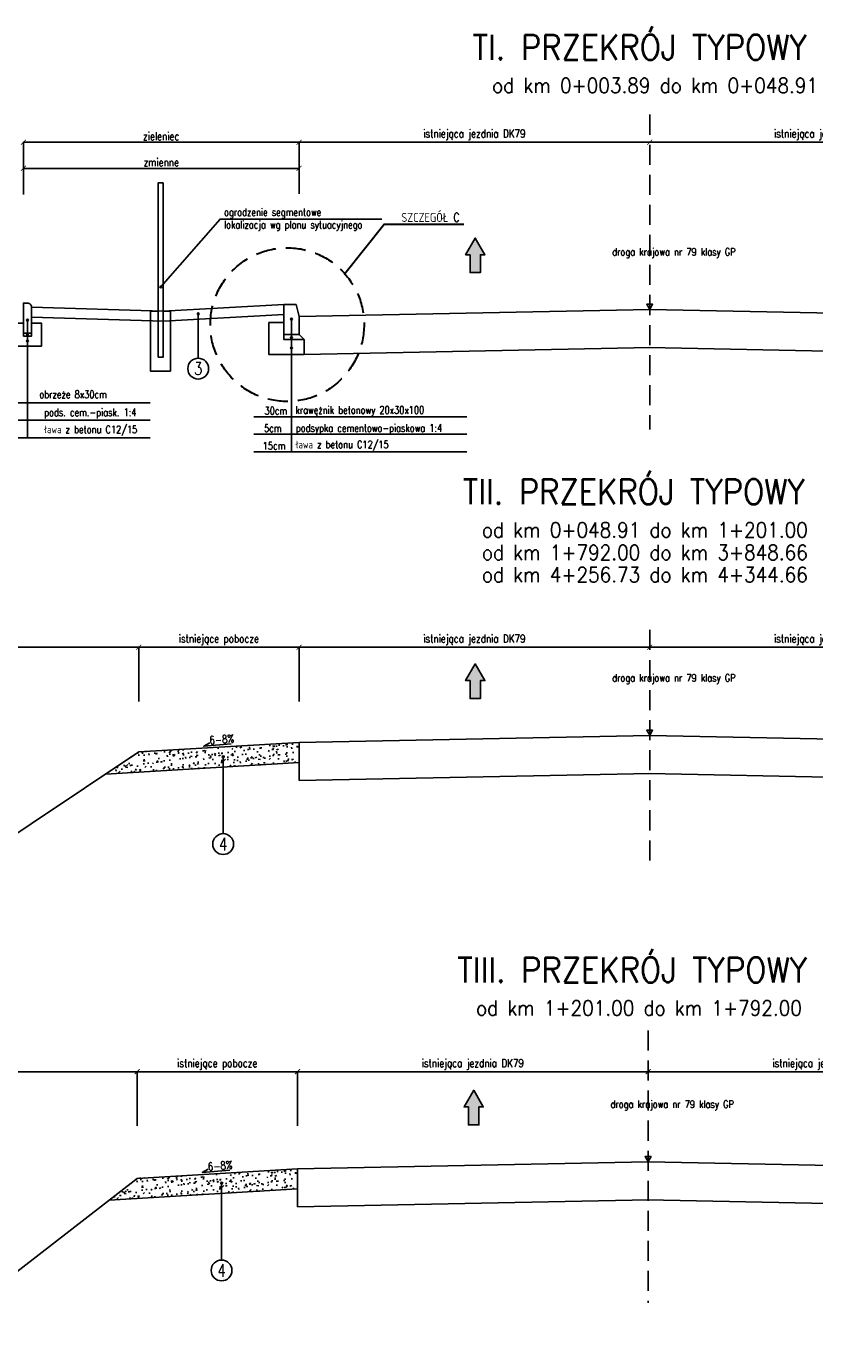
# Model space of a CAD drawing. Header units: metres. Extents: x 6562771 to 6588056, y 5578696 to 5586100.
# Tile 4 of 32: x 6563691 to 6564478, y 5580335 to 5581651. Entities that reach past the tile are written whole.
import ezdxf
from ezdxf.enums import TextEntityAlignment as Align

# ---------------------------------------------------------------- set-up
doc = ezdxf.new("R2010")
doc.units = ezdxf.units.M
doc.linetypes.add('DASHED', pattern=[0.75, 0.5, -0.25])
doc.linetypes.add('HIDDEN', pattern=[0.375, 0.25, -0.125])
for name, color, linetype in [('pkonstr-0_25', 1, 'Continuous'), ('pkonstr-0_50', 3, 'Continuous'), ('pkonstr-0_70', 4, 'Continuous'), ('pkonstr-istn', 14, 'Continuous'), ('pkonstr-opisy', 2, 'Continuous'), ('pkonstr-wymiary', 1, 'Continuous')]:
    doc.layers.add(name, color=color, linetype=linetype)
doc.layers.add('pkonstr-szczegoly', color=5, linetype='Continuous', lineweight=30)
doc.styles.add('12mm', font='simplex.shx', dxfattribs={"width": 0.8, "height": 12})
doc.styles.add('7mm', font='simplex.shx', dxfattribs={"width": 0.75, "height": 7})
doc.styles.add('Opisy', font='simplex.shx', dxfattribs={"width": 0.8})
doc.styles.add('wymiary', font='simplex.shx', dxfattribs={"width": 0.8})
doc.dimstyles.new('ddd$0', dxfattribs={"dimtxt": 8, "dimasz": 5, "dimexe": 0.5, "dimexo": 1, "dimgap": 2, "dimtad": 1, "dimdec": 0, "dimzin": 0, "dimdsep": 46, "dimtxsty": 'wymiary', "dimblk": 'ARCHTICK', "dimcen": 0, "dimclrd": 256, "dimclre": 256, "dimclrt": 256, "dimadec": 0, "dimazin": 0, "dimtfac": 1, "dimtdec": 0, "dimtmove": 1, "dimatfit": 3, "dimldrblk": 'DOT', "dimfxl": 1, "dimtolj": 1, "dimtzin": 0, "dimlwd": -1, "dimlwe": -1, "dimarcsym": 0})

# ---------------------------------------------------------------- blocks, each defined once
blk = doc.blocks.new('_ArchTick')
at = {"color": 0, "linetype": 'ByBlock', "const_width": 0.15}
blk.add_lwpolyline([(-0.5, -0.5), (0.5, 0.5)], dxfattribs=at)
blk = doc.blocks.new('*D112')
at = {"layer": 'Defpoints', "color": 0, "transparency": 16777216}
for p in [(6564313, 5581032.5), (6564313, 5581031.5), (6563963, 5580988.5)]:
    blk.add_point(p, dxfattribs=at)
at = {"layer": 'pkonstr-wymiary', "transparency": 16777216}
for p, q in [((6563963, 5580989.5), (6563963, 5581032)), ((6563963, 5581031.5), (6564313, 5581031.5)), ((6564313, 5581031.5), (6564313, 5581031))]:
    blk.add_line(p, q, dxfattribs=at)
at = {"layer": 'pkonstr-wymiary', "transparency": 16777216, "xscale": 5, "yscale": 5, "zscale": 5, "rotation": 180}
blk.add_blockref('_ArchTick', (6563963, 5581031.5), dxfattribs=at)
at = {"layer": 'pkonstr-wymiary', "transparency": 16777216, "xscale": 5, "yscale": 5, "zscale": 5}
blk.add_blockref('_ArchTick', (6564313, 5581031.5), dxfattribs=at)
at = {"layer": 'pkonstr-wymiary', "transparency": 16777216, "insert": (6564138, 5581038.8), "char_height": 8, "attachment_point": 5, "style": 'wymiary'}
blk.add_mtext('\\A1;istniejąca jezdnia DK79', dxfattribs=at)
blk = doc.blocks.new('_Dot')
at = {"color": 0, "linetype": 'ByBlock', "lineweight": -2}
blk.add_line((-0.5, 0), (-1, 0), dxfattribs=at)
at = {"color": 0, "linetype": 'ByBlock', "const_width": 0.5}
blk.add_lwpolyline([(-0.25, 0, 1), (0.25, 0, 1)], format="xyb", close=True, dxfattribs=at)
blk = doc.blocks.new('*D113')
at = {"layer": 'Defpoints', "color": 0, "transparency": 16777216}
for p in [(6563803, 5581031.5), (6563803, 5580978.2), (6563963, 5580976.4)]:
    blk.add_point(p, dxfattribs=at)
at = {"layer": 'pkonstr-wymiary', "transparency": 16777216}
for p, q in [((6563803, 5580979.2), (6563803, 5581032)), ((6563963, 5581031.5), (6563803, 5581031.5)), ((6563963, 5580977.4), (6563963, 5581032))]:
    blk.add_line(p, q, dxfattribs=at)
at = {"layer": 'pkonstr-wymiary', "transparency": 16777216, "xscale": 5, "yscale": 5, "zscale": 5, "rotation": 180}
blk.add_blockref('_ArchTick', (6563803, 5581031.5), dxfattribs=at)
at = {"layer": 'pkonstr-wymiary', "transparency": 16777216, "xscale": 5, "yscale": 5, "zscale": 5}
blk.add_blockref('_ArchTick', (6563963, 5581031.5), dxfattribs=at)
at = {"layer": 'pkonstr-wymiary', "transparency": 16777216, "insert": (6563883, 5581038.8), "char_height": 8, "attachment_point": 5, "style": 'wymiary'}
blk.add_mtext('\\A1;istniejące pobocze', dxfattribs=at)
blk = doc.blocks.new('*D114')
at = {"layer": 'Defpoints', "color": 0, "transparency": 16777216}
for p in [(6563403, 5581031.5), (6563403, 5580978.2), (6563803, 5580976.4)]:
    blk.add_point(p, dxfattribs=at)
at = {"layer": 'pkonstr-wymiary', "transparency": 16777216}
for p, q in [((6563403, 5580979.2), (6563403, 5581032)), ((6563803, 5581031.5), (6563403, 5581031.5)), ((6563803, 5580977.4), (6563803, 5581032))]:
    blk.add_line(p, q, dxfattribs=at)
at = {"layer": 'pkonstr-wymiary', "transparency": 16777216, "xscale": 5, "yscale": 5, "zscale": 5, "rotation": 180}
blk.add_blockref('_ArchTick', (6563403, 5581031.5), dxfattribs=at)
at = {"layer": 'pkonstr-wymiary', "transparency": 16777216, "xscale": 5, "yscale": 5, "zscale": 5}
blk.add_blockref('_ArchTick', (6563803, 5581031.5), dxfattribs=at)
at = {"layer": 'pkonstr-wymiary', "transparency": 16777216, "insert": (6563603, 5581039.6), "char_height": 8, "attachment_point": 5, "style": 'wymiary'}
blk.add_mtext('\\A1;istniejący rów drogowy/zieleniec', dxfattribs=at)
blk = doc.blocks.new('*D127')
at = {"layer": 'Defpoints', "color": 0, "transparency": 16777216}
for p in [(6564313, 5581032.5), (6564313, 5581031.5), (6564663, 5580988.5)]:
    blk.add_point(p, dxfattribs=at)
at = {"layer": 'pkonstr-wymiary', "transparency": 16777216}
for p, q in [((6564313, 5581031.5), (6564313, 5581031)), ((6564663, 5581031.5), (6564313, 5581031.5)), ((6564663, 5580989.5), (6564663, 5581032))]:
    blk.add_line(p, q, dxfattribs=at)
at = {"layer": 'pkonstr-wymiary', "transparency": 16777216, "xscale": 5, "yscale": 5, "zscale": 5, "rotation": 180}
blk.add_blockref('_ArchTick', (6564313, 5581031.5), dxfattribs=at)
at = {"layer": 'pkonstr-wymiary', "transparency": 16777216, "xscale": 5, "yscale": 5, "zscale": 5}
blk.add_blockref('_ArchTick', (6564663, 5581031.5), dxfattribs=at)
at = {"layer": 'pkonstr-wymiary', "transparency": 16777216, "insert": (6564488, 5581038.8), "char_height": 8, "attachment_point": 5, "style": 'wymiary'}
blk.add_mtext('\\A1;istniejąca jezdnia DK79', dxfattribs=at)
blk = doc.blocks.new('*D161')
at = {"layer": 'Defpoints', "color": 0, "transparency": 16777216}
for p in [(6564311.4, 5580608.9), (6564311.4, 5580607.9), (6563961.4, 5580564.9)]:
    blk.add_point(p, dxfattribs=at)
at = {"layer": 'pkonstr-wymiary', "transparency": 16777216}
for p, q in [((6563961.4, 5580565.9), (6563961.4, 5580608.4)), ((6563961.4, 5580607.9), (6564311.4, 5580607.9)), ((6564311.4, 5580607.9), (6564311.4, 5580607.4))]:
    blk.add_line(p, q, dxfattribs=at)
at = {"layer": 'pkonstr-wymiary', "transparency": 16777216, "xscale": 5, "yscale": 5, "zscale": 5, "rotation": 180}
blk.add_blockref('_ArchTick', (6563961.4, 5580607.9), dxfattribs=at)
at = {"layer": 'pkonstr-wymiary', "transparency": 16777216, "xscale": 5, "yscale": 5, "zscale": 5}
blk.add_blockref('_ArchTick', (6564311.4, 5580607.9), dxfattribs=at)
at = {"layer": 'pkonstr-wymiary', "transparency": 16777216, "insert": (6564136.4, 5580615.2), "char_height": 8, "attachment_point": 5, "style": 'wymiary'}
blk.add_mtext('\\A1;istniejąca jezdnia DK79', dxfattribs=at)
blk = doc.blocks.new('*D162')
at = {"layer": 'Defpoints', "color": 0, "transparency": 16777216}
for p in [(6563801.4, 5580607.9), (6563801.4, 5580554.6), (6563961.4, 5580552.8)]:
    blk.add_point(p, dxfattribs=at)
at = {"layer": 'pkonstr-wymiary', "transparency": 16777216}
for p, q in [((6563801.4, 5580555.6), (6563801.4, 5580608.4)), ((6563961.4, 5580607.9), (6563801.4, 5580607.9)), ((6563961.4, 5580553.8), (6563961.4, 5580608.4))]:
    blk.add_line(p, q, dxfattribs=at)
at = {"layer": 'pkonstr-wymiary', "transparency": 16777216, "xscale": 5, "yscale": 5, "zscale": 5, "rotation": 180}
blk.add_blockref('_ArchTick', (6563801.4, 5580607.9), dxfattribs=at)
at = {"layer": 'pkonstr-wymiary', "transparency": 16777216, "xscale": 5, "yscale": 5, "zscale": 5}
blk.add_blockref('_ArchTick', (6563961.4, 5580607.9), dxfattribs=at)
at = {"layer": 'pkonstr-wymiary', "transparency": 16777216, "insert": (6563881.4, 5580615.2), "char_height": 8, "attachment_point": 5, "style": 'wymiary'}
blk.add_mtext('\\A1;istniejące pobocze', dxfattribs=at)
blk = doc.blocks.new('*D163')
at = {"layer": 'Defpoints', "color": 0, "transparency": 16777216}
for p in [(6563368.5, 5580607.9), (6563368.5, 5580545.9), (6563801.4, 5580552.8)]:
    blk.add_point(p, dxfattribs=at)
at = {"layer": 'pkonstr-wymiary', "transparency": 16777216}
for p, q in [((6563368.5, 5580546.9), (6563368.5, 5580608.4)), ((6563801.4, 5580607.9), (6563368.5, 5580607.9)), ((6563801.4, 5580553.8), (6563801.4, 5580608.4))]:
    blk.add_line(p, q, dxfattribs=at)
at = {"layer": 'pkonstr-wymiary', "transparency": 16777216, "xscale": 5, "yscale": 5, "zscale": 5, "rotation": 180}
blk.add_blockref('_ArchTick', (6563368.5, 5580607.9), dxfattribs=at)
at = {"layer": 'pkonstr-wymiary', "transparency": 16777216, "xscale": 5, "yscale": 5, "zscale": 5}
blk.add_blockref('_ArchTick', (6563801.4, 5580607.9), dxfattribs=at)
at = {"layer": 'pkonstr-wymiary', "transparency": 16777216, "insert": (6563584.9, 5580615.2), "char_height": 8, "attachment_point": 5, "style": 'wymiary'}
blk.add_mtext('\\A1;istniejący rów drogowy', dxfattribs=at)
blk = doc.blocks.new('*D164')
at = {"layer": 'Defpoints', "color": 0, "transparency": 16777216}
for p in [(6564311.4, 5580608.9), (6564311.4, 5580607.9), (6564661.4, 5580564.9)]:
    blk.add_point(p, dxfattribs=at)
at = {"layer": 'pkonstr-wymiary', "transparency": 16777216}
for p, q in [((6564311.4, 5580607.9), (6564311.4, 5580607.4)), ((6564661.4, 5580607.9), (6564311.4, 5580607.9)), ((6564661.4, 5580565.9), (6564661.4, 5580608.4))]:
    blk.add_line(p, q, dxfattribs=at)
at = {"layer": 'pkonstr-wymiary', "transparency": 16777216, "xscale": 5, "yscale": 5, "zscale": 5, "rotation": 180}
blk.add_blockref('_ArchTick', (6564311.4, 5580607.9), dxfattribs=at)
at = {"layer": 'pkonstr-wymiary', "transparency": 16777216, "xscale": 5, "yscale": 5, "zscale": 5}
blk.add_blockref('_ArchTick', (6564661.4, 5580607.9), dxfattribs=at)
at = {"layer": 'pkonstr-wymiary', "transparency": 16777216, "insert": (6564486.4, 5580615.2), "char_height": 8, "attachment_point": 5, "style": 'wymiary'}
blk.add_mtext('\\A1;istniejąca jezdnia DK79', dxfattribs=at)
blk = doc.blocks.new('*D236')
at = {"layer": 'Defpoints', "color": 0, "transparency": 16777216}
for p in [(6563963, 5581509.5), (6563688, 5581482.3), (6563963, 5581483.1)]:
    blk.add_point(p, dxfattribs=at)
at = {"layer": 'pkonstr-wymiary', "transparency": 16777216}
for p, q in [((6563688, 5581483.3), (6563688, 5581510)), ((6563688, 5581509.5), (6563963, 5581509.5)), ((6563963, 5581484.1), (6563963, 5581510))]:
    blk.add_line(p, q, dxfattribs=at)
at = {"layer": 'pkonstr-wymiary', "transparency": 16777216, "xscale": 5, "yscale": 5, "zscale": 5, "rotation": 180}
blk.add_blockref('_ArchTick', (6563688, 5581509.5), dxfattribs=at)
at = {"layer": 'pkonstr-wymiary', "transparency": 16777216, "xscale": 5, "yscale": 5, "zscale": 5}
blk.add_blockref('_ArchTick', (6563963, 5581509.5), dxfattribs=at)
at = {"layer": 'pkonstr-wymiary', "transparency": 16777216, "insert": (6563825.5, 5581515.5), "char_height": 8, "attachment_point": 5, "style": 'wymiary'}
blk.add_mtext('\\A1;zmienne', dxfattribs=at)
blk = doc.blocks.new('*D231')
at = {"layer": 'Defpoints', "color": 0, "transparency": 16777216}
for p in [(6563688, 5581535.5), (6563688, 5581482.3), (6563963, 5581483.1)]:
    blk.add_point(p, dxfattribs=at)
at = {"layer": 'pkonstr-wymiary', "transparency": 16777216}
for p, q in [((6563688, 5581483.3), (6563688, 5581536)), ((6563963, 5581535.5), (6563688, 5581535.5)), ((6563963, 5581484.1), (6563963, 5581536))]:
    blk.add_line(p, q, dxfattribs=at)
at = {"layer": 'pkonstr-wymiary', "transparency": 16777216, "xscale": 5, "yscale": 5, "zscale": 5, "rotation": 180}
blk.add_blockref('_ArchTick', (6563688, 5581535.5), dxfattribs=at)
at = {"layer": 'pkonstr-wymiary', "transparency": 16777216, "xscale": 5, "yscale": 5, "zscale": 5}
blk.add_blockref('_ArchTick', (6563963, 5581535.5), dxfattribs=at)
at = {"layer": 'pkonstr-wymiary', "transparency": 16777216, "insert": (6563825.5, 5581541.5), "char_height": 8, "attachment_point": 5, "style": 'wymiary'}
blk.add_mtext('\\A1;zieleniec', dxfattribs=at)
blk = doc.blocks.new('*D237')
at = {"layer": 'Defpoints', "color": 0, "transparency": 16777216}
for p in [(6564313, 5581536.5), (6564313, 5581535.5), (6563963, 5581483.1)]:
    blk.add_point(p, dxfattribs=at)
at = {"layer": 'pkonstr-wymiary', "transparency": 16777216}
for p, q in [((6563963, 5581484.1), (6563963, 5581536)), ((6563963, 5581535.5), (6564313, 5581535.5)), ((6564313, 5581535.5), (6564313, 5581535))]:
    blk.add_line(p, q, dxfattribs=at)
at = {"layer": 'pkonstr-wymiary', "transparency": 16777216, "xscale": 5, "yscale": 5, "zscale": 5, "rotation": 180}
blk.add_blockref('_ArchTick', (6563963, 5581535.5), dxfattribs=at)
at = {"layer": 'pkonstr-wymiary', "transparency": 16777216, "xscale": 5, "yscale": 5, "zscale": 5}
blk.add_blockref('_ArchTick', (6564313, 5581535.5), dxfattribs=at)
at = {"layer": 'pkonstr-wymiary', "transparency": 16777216, "insert": (6564138, 5581542.9), "char_height": 8, "attachment_point": 5, "style": 'wymiary'}
blk.add_mtext('\\A1;istniejąca jezdnia DK79', dxfattribs=at)
blk = doc.blocks.new('*D238')
at = {"layer": 'Defpoints', "color": 0, "transparency": 16777216}
for p in [(6564313, 5581536.5), (6564313, 5581535.5), (6564663, 5581492.5)]:
    blk.add_point(p, dxfattribs=at)
at = {"layer": 'pkonstr-wymiary', "transparency": 16777216}
for p, q in [((6564313, 5581535.5), (6564313, 5581535)), ((6564663, 5581535.5), (6564313, 5581535.5)), ((6564663, 5581493.5), (6564663, 5581536))]:
    blk.add_line(p, q, dxfattribs=at)
at = {"layer": 'pkonstr-wymiary', "transparency": 16777216, "xscale": 5, "yscale": 5, "zscale": 5, "rotation": 180}
blk.add_blockref('_ArchTick', (6564313, 5581535.5), dxfattribs=at)
at = {"layer": 'pkonstr-wymiary', "transparency": 16777216, "xscale": 5, "yscale": 5, "zscale": 5}
blk.add_blockref('_ArchTick', (6564663, 5581535.5), dxfattribs=at)
at = {"layer": 'pkonstr-wymiary', "transparency": 16777216, "insert": (6564488, 5581542.9), "char_height": 8, "attachment_point": 5, "style": 'wymiary'}
blk.add_mtext('\\A1;istniejąca jezdnia DK79', dxfattribs=at)

msp = doc.modelspace()

# ---------------------------------------------------------------- hatches: boundary and pattern name
at = {"layer": 'pkonstr-0_50'}
for points in [[(6564133.7, 5581423.3), (6564133.7, 5581405.4), (6564144.1, 5581405.4), (6564144.1, 5581423.3), (6564148.5, 5581423.3), (6564138.9, 5581439.9), (6564129.3, 5581423.3)], [(6564133.7, 5580998.3), (6564133.7, 5580980.3), (6564144.1, 5580980.3), (6564144.1, 5580998.3), (6564148.5, 5580998.3), (6564138.9, 5581014.9), (6564129.3, 5580998.3)], [(6564132.1, 5580572.8), (6564132.1, 5580554.8), (6564142.5, 5580554.8), (6564142.5, 5580572.8), (6564146.9, 5580572.8), (6564137.3, 5580589.4), (6564127.7, 5580572.8)]]:
    msp.add_hatch(color=3, dxfattribs=at).paths.add_polyline_path(points)
h = msp.add_hatch(dxfattribs=at)
h.set_pattern_fill('AR-CONC', color=252, scale=0.1, angle=180)
h.set_pattern_definition([(230, (0, 0), (-18.2184669, 1.593908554), [1.905, -20.955]), (175, (0, 0), (3.524282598, -19.10566429), [1.524, -16.764]), (280.451, (-1.518, 0.133), (-14.694250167, -17.511668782), [1.619, -17.809]), (226.1842, (-6e-16, -5.08), (-27.10790409, 4.204232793), [2.8575, -31.4325]), (276.6356, (-2.26, -4.73), (-23.74042345, -24.74255559), [2.4285, -26.7135]), (171.184, (-6e-16, -5.08), (-23.74046058, -24.74251179), [2.286, -25.146]), (201, (-2.54, -3.81), (-15.161487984, 10.226551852), [1.905, -20.955]), (146, (-2.54, -3.81), (-6.180202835, -18.418796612), [1.524, -16.764]), (251.4514, (-3.803, -2.958), (-21.341649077, -8.19228577), [1.619, -17.809]), (217.5, (0, 0), (-0.308860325, -8.4555038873), [0, -16.5608, 0, -17.018, 0, -16.8275]), (187.5, (0, 0), (-6.681966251, -10.018057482), [0, -9.7028, 0, -16.1798, 0, -6.4135]), (147.5, (5.664, -7e-16), (-13.5590595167, 0.572874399), [0, -6.35, 0, -19.812, 0, -26.289]), (137.5, (8.204, -1e-15), (-14.812918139, -2.542649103), [0, -8.255, 0, -13.1572, 0, -18.669])])
h.paths.add_polyline_path([(6563963, 5580936.6), (6563803, 5580927), (6563769.9, 5580905), (6563963, 5580916.5)])
h = msp.add_hatch(dxfattribs=at)
h.set_pattern_fill('AR-CONC', color=252, scale=0.1, angle=180)
h.set_pattern_definition([(230, (-1.607, -425.486), (-18.2184669, 1.593908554), [1.905, -20.955]), (175, (-1.607, -425.486), (3.524282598, -19.10566429), [1.524, -16.764]), (280.451, (-3.125, -425.353), (-14.694250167, -17.511668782), [1.619, -17.809]), (226.1842, (-1.607, -430.566), (-27.10790409, 4.204232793), [2.8575, -31.4325]), (276.6356, (-3.866, -430.216), (-23.74042345, -24.74255559), [2.4285, -26.7135]), (171.184, (-1.607, -430.566), (-23.74046058, -24.74251179), [2.286, -25.146]), (201, (-4.147, -429.296), (-15.161487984, 10.226551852), [1.905, -20.955]), (146, (-4.147, -429.296), (-6.180202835, -18.418796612), [1.524, -16.764]), (251.4514, (-5.41, -428.444), (-21.341649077, -8.19228577), [1.619, -17.809]), (217.5, (-1.607, -425.486), (-0.308860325, -8.4555038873), [0, -16.5608, 0, -17.018, 0, -16.8275]), (187.5, (-1.607, -425.486), (-6.681966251, -10.018057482), [0, -9.7028, 0, -16.1798, 0, -6.4135]), (147.5, (4.057, -425.486), (-13.5590595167, 0.572874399), [0, -6.35, 0, -19.812, 0, -26.289]), (137.5, (6.597, -425.486), (-14.812918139, -2.542649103), [0, -8.255, 0, -13.1572, 0, -18.669])])
h.paths.add_polyline_path([(6563961.4, 5580511.1), (6563801.4, 5580501.5), (6563773.4, 5580479.8), (6563961.4, 5580491)])

# ---------------------------------------------------------------- linework, layer by layer
at = {"layer": 'pkonstr-0_25', "linetype": 'Continuous'}
for p, q in [((6563862.4, 5581320), (6563862.4, 5581364.3)), ((6563692, 5581358), (6563692, 5581240.6)), ((6563814.4, 5581275.6), (6563649.3, 5581275.6)), ((6563814.4, 5581258.1), (6563649.3, 5581258.1)), ((6564130.6, 5581261.6), (6563917.8, 5581261.6)), ((6564130.6, 5581244.1), (6563917.8, 5581244.1)), ((6564130.6, 5581226.6), (6563917.8, 5581226.6)), ((6563887.3, 5580922.2), (6563887.3, 5580845.5)), ((6563885.7, 5580496.7), (6563885.7, 5580420))]:
    msp.add_line(p, q, dxfattribs=at)
at = {"layer": 'pkonstr-0_25', "linetype": 'Continuous', "flags": 128}
msp.add_lwpolyline([(6564045.5, 5581458.9), (6563884.3, 5581458.9), (6563825.1, 5581391.1)], dxfattribs=at)
at = {"layer": 'pkonstr-0_25'}
for points in [[(6563873.9, 5580936.1), (6563868, 5580932.8), (6563895.4, 5580935)], [(6563872.3, 5580510.6), (6563866.4, 5580507.4), (6563893.8, 5580509.6)]]:
    msp.add_lwpolyline(points, dxfattribs=at)
at = {"layer": 'pkonstr-0_25', "linetype": 'Continuous'}
for centre in [(6563862.4, 5581309.6), (6563887.3, 5580835.1), (6563885.7, 5580409.6)]:
    msp.add_circle(centre, 10.4, dxfattribs=at)
at = {"layer": 'pkonstr-0_50'}
for p, q in [((6563769.9, 5580905), (6563963, 5580916.5)), ((6563773.4, 5580479.8), (6563961.4, 5580491))]:
    msp.add_line(p, q, dxfattribs=at)
at = {"layer": 'pkonstr-0_50', "color": 2}
msp.add_lwpolyline([(6563827.5, 5581495.1), (6563822.5, 5581495.1), (6563822.5, 5581321.1), (6563827.5, 5581321.1)], close=True, dxfattribs=at)
at = {"layer": 'pkonstr-0_50', "color": 3}
for points in [[(6564133.7, 5581423.3), (6564133.7, 5581405.4), (6564144.1, 5581405.4), (6564144.1, 5581423.3), (6564148.5, 5581423.3), (6564138.9, 5581439.9), (6564129.3, 5581423.3), (6564133.7, 5581423.3)], [(6564133.7, 5580998.3), (6564133.7, 5580980.3), (6564144.1, 5580980.3), (6564144.1, 5580998.3), (6564148.5, 5580998.3), (6564138.9, 5581014.9), (6564129.3, 5580998.3), (6564133.7, 5580998.3)], [(6564132.1, 5580572.8), (6564132.1, 5580554.8), (6564142.5, 5580554.8), (6564142.5, 5580572.8), (6564146.9, 5580572.8), (6564137.3, 5580589.4), (6564127.7, 5580572.8), (6564132.1, 5580572.8)]]:
    msp.add_lwpolyline(points, dxfattribs=at)
at = {"layer": 'pkonstr-0_50'}
msp.add_lwpolyline([(6563688, 5581345), (6563696, 5581345), (6563696, 5581371, 0.414214), (6563692, 5581375), (6563688, 5581375)], format="xyb", close=True, dxfattribs=at)
for points in [[(6563696, 5581371), (6563827.5, 5581367.1), (6563948, 5581373.6)], [(6563948, 5581373.6), (6563960, 5581373.6), (6563963, 5581361.6), (6563963, 5581343.6), (6563948, 5581343.6), (6563948, 5581373.6)], [(6563696, 5581360.9), (6563827.6, 5581357.1), (6563948, 5581363.6)]]:
    msp.add_lwpolyline(points, dxfattribs=at)
at = {"layer": 'pkonstr-0_50', "color": 2}
msp.add_lwpolyline([(6563827.5, 5581367.1), (6563834.7, 5581367.1), (6563834.7, 5581307.1), (6563814.7, 5581307.1), (6563814.7, 5581367.1), (6563822.5, 5581367.1)], dxfattribs=at)
at = {"layer": 'pkonstr-0_50', "flags": 128}
msp.add_lwpolyline([(6563688, 5581342), (6563696, 5581342), (6563696, 5581355), (6563706, 5581355), (6563706, 5581332), (6563678, 5581332), (6563678, 5581355), (6563688, 5581355), (6563688, 5581342)], close=True, dxfattribs=at)
at = {"layer": 'pkonstr-0_50'}
for points in [[(6563948, 5581355.6), (6563948, 5581338.6), (6563968, 5581338.6), (6563968, 5581338.6), (6563968, 5581338.6), (6563968, 5581323.6), (6563933, 5581323.6), (6563933, 5581355.6), (6563948, 5581355.6)], [(6563948, 5581338.6), (6563968, 5581338.6), (6563963, 5581343.6), (6563948, 5581343.6)]]:
    msp.add_lwpolyline(points, close=True, dxfattribs=at)
at = {"layer": 'pkonstr-0_70', "color": 4}
for centre in [(6563825.1, 5581391.1), (6563862.4, 5581364.3), (6563955.5, 5581359), (6563692, 5581358), (6563692, 5581343.5), (6563692, 5581337.1), (6563955.5, 5581340.6), (6563955.5, 5581330.3), (6563887.3, 5580922.2), (6563885.7, 5580496.7)]:
    msp.add_circle(centre, 0.869, dxfattribs=at)
at = {"layer": 'pkonstr-istn'}
for p, q in [((6564313.7, 5581330.7), (6563968, 5581323.6)), ((6564312.2, 5581330.7), (6564663, 5581323.7)), ((6564313.7, 5580905.6), (6563963, 5580898.6)), ((6564312.2, 5580905.6), (6564663, 5580898.6)), ((6564312.1, 5580480.2), (6563961.4, 5580473.1)), ((6564310.6, 5580480.2), (6564661.4, 5580473.1))]:
    msp.add_line(p, q, dxfattribs=at)
at = {"layer": 'pkonstr-istn', "flags": 128}
for points in [[(6563963, 5581361.6), (6564313, 5581368.7), (6564663, 5581361.6), (6564823, 5581352), (6565038, 5581208.7), (6565088, 5581208.7), (6565223, 5581298.7)], [(6563353.7, 5580871.4), (6563457.3, 5580824.3), (6563538, 5580783.6), (6563588, 5580783.6), (6563803, 5580927), (6563963, 5580936.6), (6564313, 5580943.6), (6564663, 5580936.6), (6564823, 5580927), (6565038, 5580783.6), (6565088, 5580783.6), (6565223, 5580873.6)], [(6563963, 5580936.6), (6563963, 5580898.6)], [(6563963, 5580936.6), (6563963, 5580898.6)], [(6563963, 5580906.4), (6563963, 5580898.6)], [(6563963, 5580906.4), (6563963, 5580898.6)], [(6562770.8, 5580415.7), (6563360.2, 5580442.8), (6563416.1, 5580435.8), (6563536.4, 5580334.6), (6563586.4, 5580334.6), (6563801.4, 5580501.5), (6563961.4, 5580511.1), (6564311.4, 5580518.1), (6564661.4, 5580511.1), (6564821.4, 5580501.5), (6565036.4, 5580358.2), (6565086.4, 5580358.2), (6565221.4, 5580448.2)], [(6563961.4, 5580511.1), (6563961.4, 5580473.1)], [(6563961.4, 5580511.1), (6563961.4, 5580473.1)], [(6563961.4, 5580480.9), (6563961.4, 5580473.1)], [(6563961.4, 5580480.9), (6563961.4, 5580473.1)]]:
    msp.add_lwpolyline(points, dxfattribs=at)
at = {"layer": 'pkonstr-opisy'}
for points in [[(6564313, 5581373.8), (6564315.9, 5581373.8), (6564313, 5581368.7), (6564310, 5581373.8)], [(6564313, 5580948.7), (6564315.9, 5580948.7), (6564313, 5580943.7), (6564310, 5580948.7)], [(6564311.4, 5580523.2), (6564314.3, 5580523.2), (6564311.4, 5580518.2), (6564308.4, 5580523.2)]]:
    msp.add_lwpolyline(points, close=True, dxfattribs=at)
at = {"layer": 'pkonstr-szczegoly'}
msp.add_lwpolyline([(6564008.6, 5581404.5), (6564048.1, 5581453.9), (6564048.1, 5581453.9), (6564127.5, 5581453.9)], dxfattribs=at)
at = {"layer": 'pkonstr-szczegoly', "color": 4, "linetype": 'HIDDEN', "lineweight": 30, "ltscale": 80}
msp.add_circle((6563951.2, 5581353.5), 76.7, dxfattribs=at)
at = {"layer": 'pkonstr-wymiary'}
msp.add_line((6563814.4, 5581240.6), (6563649.3, 5581240.6), dxfattribs=at)
at = {"layer": 'pkonstr-wymiary', "linetype": 'DASHED', "ltscale": 40}
for points in [[(6564313, 5581563.1), (6564313, 5581249)], [(6564313, 5581048.8), (6564313, 5580812.2)], [(6564311.4, 5580649.1), (6564311.4, 5580377.1)]]:
    msp.add_lwpolyline(points, dxfattribs=at)
at = {"layer": 'pkonstr-wymiary'}
msp.add_lwpolyline([(6563955.5, 5581359), (6563955.5, 5581309.1), (6563955.5, 5581309.1), (6563955.5, 5581226.6)], dxfattribs=at)

# ---------------------------------------------------------------- texts
at = {"layer": 'pkonstr-opisy', "color": 4, "style": 'Opisy', "width": 0.9}
for s, p in [('TI. PRZEKRÓJ TYPOWY', (6564303, 5581610.3)), ('TII. PRZEKRÓJ TYPOWY', (6564297.1, 5581166.7)), ('TIII. PRZEKRÓJ TYPOWY', (6564295.5, 5580689.5))]:
    msp.add_text(s, height=25, rotation=360, dxfattribs=at).set_placement(p, align=Align.BOTTOM_CENTER)
at = {"layer": 'pkonstr-opisy', "linetype": 'Continuous', "style": 'Opisy', "width": 0.9}
for s, p in [('od km 0+003.89 do km 0+048.91', (6564155.8, 5581584.7)), ('od km 0+048.91 do km 1+201.00', (6564145.6, 5581141.1)), ('od km 1+792.00 do km 3+848.66', (6564145.6, 5581118.6)), ('od km 4+256.73 do km 4+344.66', (6564145.6, 5581096.5)), ('od km 1+201.00 do km 1+792.00', (6564139.7, 5580663.9))]:
    msp.add_text(s, height=15, rotation=360, dxfattribs=at).set_placement(p)
at = {"layer": 'pkonstr-opisy', "style": 'Opisy', "width": 0.8}
for p in [(6564398.7, 5581420.1), (6564398.7, 5580995), (6564397, 5580569.5)]:
    msp.add_text('droga krajowa nr 79 klasy GP', height=7.5, dxfattribs=at).set_placement(p, align=Align.BOTTOM_RIGHT)
at = {"layer": 'pkonstr-opisy', "linetype": 'Continuous', "style": '7mm', "width": 0.75}
for s, rotation, p in [('3', 360, (6563862.4, 5581309.6)), ('4', 0, (6563887.3, 5580835.1)), ('4', 0, (6563885.7, 5580409.6))]:
    msp.add_text(s, height=12.6, rotation=rotation, dxfattribs=at).set_placement(p, align=Align.MIDDLE_CENTER)
at = {"layer": 'pkonstr-opisy', "style": 'Opisy', "width": 0.8}
for s, p in [('obrzeże 8x30cm', (6563771.2, 5581277.9)), ('ława z betonu C12/15', (6563801.5, 5581242.9))]:
    msp.add_text(s, height=7.5, rotation=0, dxfattribs=at).set_placement(p, align=Align.BOTTOM_RIGHT)
at = {"layer": 'pkonstr-opisy', "ltscale": 0.1, "style": '12mm', "width": 0.8}
for s, rotation, p in [('pods. cem.-piask. 1:4', 0, (6563800.7, 5581260)), ('30cm', 360, (6563951.2, 5581261.6)), ('5cm', 360, (6563945.6, 5581244.1)), ('15cm', 360, (6563949.4, 5581226.6))]:
    msp.add_text(s, height=7.5, rotation=rotation, dxfattribs=at).set_placement(p, align=Align.BOTTOM_RIGHT)
at = {"layer": 'pkonstr-opisy', "style": 'Opisy', "width": 0.8}
for s, p in [('krawężnik betonowy 20x30x100', (6563959.4, 5581264.6)), ('ława z betonu C12/15', (6563959.8, 5581230.1))]:
    msp.add_text(s, height=7.5, rotation=360, dxfattribs=at).set_placement(p)
at = {"layer": 'pkonstr-opisy', "ltscale": 0.1, "style": '12mm', "width": 0.8}
msp.add_text('podsypka cementowo-piaskowa 1:4', height=7.5, rotation=0, dxfattribs=at).set_placement((6563959.8, 5581246.6))
at = {"layer": 'pkonstr-opisy', "style": 'Opisy', "width": 0.8}
for p in [(6563886.2, 5580935.6), (6563884.6, 5580510.1)]:
    msp.add_text('6-8%%%', height=8, rotation=5, dxfattribs=at).set_placement(p, align=Align.CENTER)
at = {"layer": 'pkonstr-opisy', "insert": (6563888.2, 5581469.5), "char_height": 7.5, "width": 164.552, "attachment_point": 1, "style": 'Opisy'}
msp.add_mtext('ogrodzenie segmentowe\\Plokalizacja wg planu sytuacyjnego', dxfattribs=at)
at = {"layer": 'pkonstr-szczegoly', "style": 'Opisy', "width": 0.8}
msp.add_text('SZCZEGÓŁ C', height=9, dxfattribs=at).set_placement((6564123.4, 5581456), align=Align.RIGHT)

# ---------------------------------------------------------------- dimensions: what is measured, and where the dimension line sits
at = {"layer": 'pkonstr-wymiary'}
for base, p1, p2, picture, middle in [((6564313, 5581535.5), (6563963, 5581483.1), (6564313, 5581536.5), '*D237', (6564138, 5581542.9)), ((6564313, 5581031.5), (6563963, 5580988.5), (6564313, 5581032.5), '*D112', (6564138, 5581038.8)), ((6564311.4, 5580607.9), (6563961.4, 5580564.9), (6564311.4, 5580608.9), '*D161', (6564136.4, 5580615.2))]:
    dim = msp.add_linear_dim(base=base, p1=p1, p2=p2, text='istniejąca jezdnia DK79', dimstyle='ddd$0', dxfattribs=at)
    dim.commit()
    dim.dimension.update_dxf_attribs({"geometry": picture, "text_midpoint": middle})
for base, p1, p2, text, picture, middle in [((6564313, 5581535.5), (6564663, 5581492.5), (6564313, 5581536.5), 'istniejąca jezdnia DK79', '*D238', (6564488, 5581542.9)), ((6563688, 5581535.5), (6563963, 5581483.1), (6563688, 5581482.3), 'zieleniec', '*D231', (6563825.5, 5581541.5)), ((6563963, 5581509.5), (6563688, 5581482.3), (6563963, 5581483.1), 'zmienne', '*D236', (6563825.5, 5581515.5)), ((6563403, 5581031.5), (6563803, 5580976.4), (6563403, 5580978.2), 'istniejący rów drogowy/zieleniec', '*D114', (6563603, 5581039.6)), ((6564313, 5581031.5), (6564663, 5580988.5), (6564313, 5581032.5), 'istniejąca jezdnia DK79', '*D127', (6564488, 5581038.8)), ((6563803, 5581031.5), (6563963, 5580976.4), (6563803, 5580978.2), 'istniejące pobocze', '*D113', (6563883, 5581038.8)), ((6563368.5, 5580607.9), (6563801.4, 5580552.8), (6563368.5, 5580545.9), 'istniejący rów drogowy', '*D163', (6563584.9, 5580615.2)), ((6563801.4, 5580607.9), (6563961.4, 5580552.8), (6563801.4, 5580554.6), 'istniejące pobocze', '*D162', (6563881.4, 5580615.2)), ((6564311.4, 5580607.9), (6564661.4, 5580564.9), (6564311.4, 5580608.9), 'istniejąca jezdnia DK79', '*D164', (6564486.4, 5580615.2))]:
    dim = msp.add_linear_dim(base=base, p1=p1, p2=p2, angle=180, text=text, dimstyle='ddd$0', dxfattribs=at)
    dim.commit()
    dim.dimension.update_dxf_attribs({"geometry": picture, "text_midpoint": middle})

doc.saveas('drawing.dxf')
